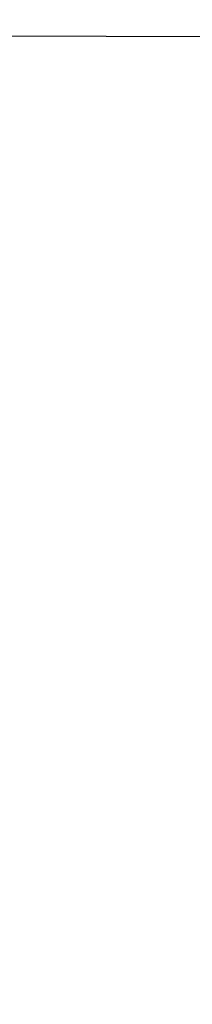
# Model space of a CAD drawing. Header units: millimetres. Extents: x 309 to 494, y 52 to 496.
# Tile 56 of 71: x 401.366 to 401.4355, y 107.4161 to 107.8121. Entities that reach past the tile are written whole.
import ezdxf

# ---------------------------------------------------------------- set-up
doc = ezdxf.new("R2010")
doc.units = ezdxf.units.MM
doc.header["$LTSCALE"] = 47.498
doc.layers.get('0').update_dxf_attribs({"linetype": 'CONTINUOUS'})
doc.layers.add('KONSTR_EL', color=7, linetype='CONTINUOUS')

msp = doc.modelspace()

# ---------------------------------------------------------------- linework, layer by layer
at = {"color": 7, "linetype": 'CONTINUOUS'}
msp.add_arc((401.35066, 90.80547), 65, 7.069714, 172.930286, dxfattribs=at)
at = {"layer": 'KONSTR_EL', "color": 4, "linetype": 'CONTINUOUS'}
for radius in [34, 27.2, 20.4]:
    msp.add_circle((401.35066, 90.80547), radius, dxfattribs=at)
msp.add_arc((401.35066, 90.80547), 17, 180, 90, dxfattribs=at)

doc.saveas('drawing.dxf')
